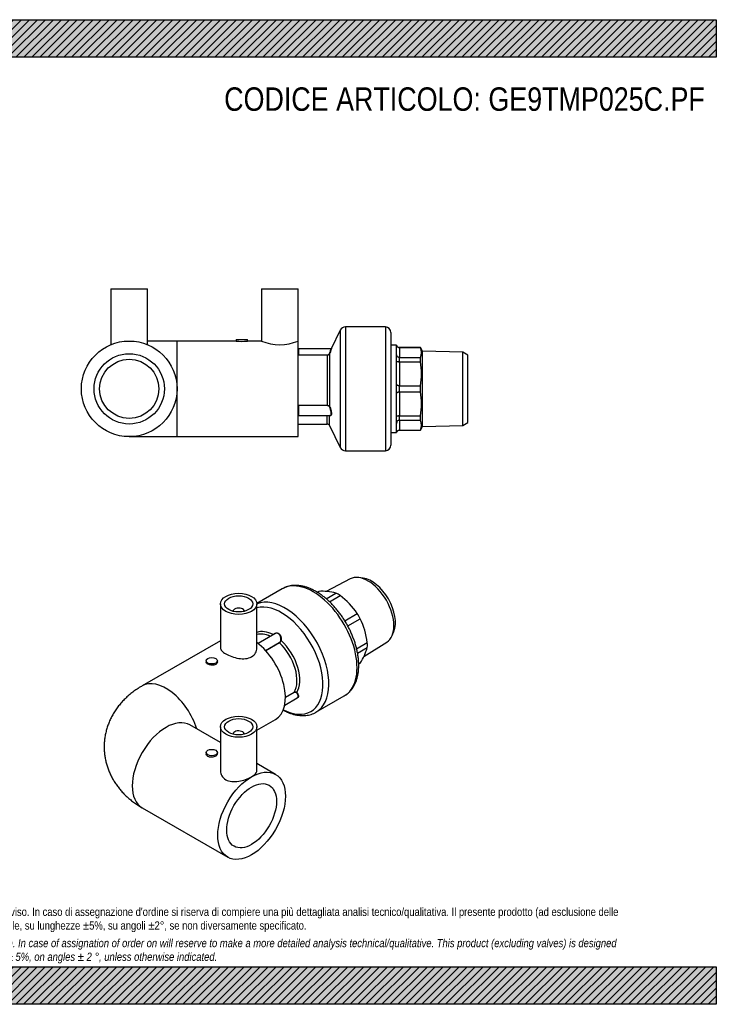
# Model space of a CAD drawing. Header units: millimetres. Extents: x 0 to 495, y 0 to 350.
# Tile 2 of 2: x 247 to 495, y 0 to 350. Entities that reach past the tile are written whole.
import ezdxf

# ---------------------------------------------------------------- set-up
doc = ezdxf.new("R2010")
doc.units = ezdxf.units.MM
doc.header["$LTSCALE"] = 1.666667
for name, color, linetype in [('Default', 7, 'Continuous'), ('GE9P025C.PF', 7, 'Continuous'), ('IOM025C', 7, 'Continuous'), ('PARTE_PE_025', 7, 'Continuous')]:
    doc.layers.add(name, color=color, linetype=linetype)

# ---------------------------------------------------------------- blocks, each defined once
blk = doc.blocks.new('SE1')
at = {"layer": 'GE9P025C.PF', "color": 7, "linetype": 'Continuous'}
for p, q in [((318.8, 142.34), (318.8, 126.72)), ((331.8, 126.72), (331.8, 142.34)), ((323.3, 139.72), (323.3, 139.69)), ((327.3, 139.69), (327.3, 139.72)), ((318.8, 129.23), (290.99, 113.17)), ((313.75, 122.13), (313.75, 121.67)), ((317.75, 121.67), (317.75, 122.13)), ((318.8, 93.05), (307.99, 99.29)), ((318.8, 98.66), (318.8, 83.03)), ((331.8, 97.47), (338.39, 101.28)), ((331.8, 83.03), (331.8, 98.66)), ((323.3, 96.04), (323.3, 96.01)), ((327.3, 96.01), (327.3, 96.04)), ((313.75, 89.47), (313.75, 89.01)), ((317.75, 89.01), (317.75, 89.47)), ((338.39, 81.74), (331.8, 85.55)), ((290.99, 69.85), (321.39, 52.29))]:
    blk.add_line(p, q, dxfattribs=at)
for centre, major_axis in [((325.3, 142.34), (6.5, 0)), ((325.3, 142.34), (5, 0)), ((315.75, 122.13), (2, 0)), ((325.3, 98.66), (-6.5, 0)), ((325.3, 98.66), (-5, 0)), ((315.75, 89.47), (-2, 0)), ((329.89, 67.02), (-8.5, -14.72)), ((329.89, 67.02), (6.25, 10.83))]:
    blk.add_ellipse(centre, major_axis=major_axis, ratio=0.57735, dxfattribs=at)
for centre, major_axis, start_param, end_param in [((325.3, 139.72), (2, 0), 0, 3.170323), ((325.3, 139.72), (2, 0), 6.254455, 6.283185), ((329.89, 116.01), (-8.5, 14.72), 3.141593, 5.338742), ((299.49, 98.45), (-8.5, 14.72), 4.354069, 6.283157), ((299.49, 84.57), (-8.5, -14.72), 3.141593, 6.283185), ((325.3, 96.04), (-2, 0), 3.112862, 6.283185), ((325.3, 96.04), (-2, 0), 0, 0.02873)]:
    blk.add_ellipse(centre, major_axis=major_axis, ratio=0.57735, start_param=start_param, end_param=end_param, dxfattribs=at)
for points, knots in [([(318.8, 126.72), (318.8, 126.72), (318.8, 126.72), (318.8, 126.37), (318.96, 126.01), (319.61, 125.3), (320.1, 124.93), (321.3, 124.23), (322.04, 123.89), (323.61, 123.33), (324.45, 123.1), (326.15, 122.82), (326.99, 122.78), (328.56, 122.96), (329.29, 123.18), (330.5, 123.88), (330.99, 124.36), (331.63, 125.47), (331.8, 126.09), (331.8, 126.72)], [0.3749659, 0.3749659, 0.3749659, 0.3749659, 0.375, 0.375, 0.4375, 0.4375, 0.5, 0.5, 0.5625, 0.5625, 0.625, 0.625, 0.6875, 0.6875, 0.75, 0.75, 0.8125, 0.8125, 0.8749508, 0.8749508, 0.8749508, 0.8749508]), ([(317.75, 121.67), (317.75, 121.34), (317.54, 121.02), (316.8, 120.6), (316.28, 120.49), (315.23, 120.54), (314.71, 120.69), (313.96, 121.12), (313.75, 121.4), (313.75, 121.67)], [0.3750536, 0.3750536, 0.3750536, 0.3750536, 0.5, 0.5, 0.625, 0.625, 0.75, 0.75, 0.875, 0.875, 0.875, 0.875]), ([(290.99, 113.17), (290.61, 112.95), (289.8, 112.47), (288.42, 111.55), (286.98, 110.45), (285.61, 109.27), (284.35, 108.04), (283.18, 106.74), (282.12, 105.39), (281.17, 104), (280.33, 102.57), (279.6, 101.1), (278.98, 99.61), (278.46, 98.1), (278.06, 96.56), (277.76, 95.02), (277.58, 93.47), (277.5, 91.92), (277.52, 90.38), (277.65, 88.85), (277.88, 87.33), (278.21, 85.84), (278.64, 84.37), (279.16, 82.94), (279.78, 81.53), (280.49, 80.17), (281.29, 78.84), (282.18, 77.55), (283.16, 76.31), (284.22, 75.12), (285.37, 73.98), (286.6, 72.88), (287.92, 71.84), (289.3, 70.87), (290.37, 70.2), (290.91, 69.89), (290.99, 69.85)], [0, 0, 0, 0, 0.022044, 0.056433, 0.090662, 0.124435, 0.157678, 0.190357, 0.222473, 0.254048, 0.285121, 0.315736, 0.34594, 0.375782, 0.405307, 0.434559, 0.463581, 0.492415, 0.521102, 0.54968, 0.57818, 0.606644, 0.635118, 0.663648, 0.692281, 0.72107, 0.750069, 0.779335, 0.808925, 0.838898, 0.869307, 0.900197, 0.931598, 0.96352, 0.995412, 1, 1, 1, 1]), ([(317.75, 89.01), (317.75, 89.01), (317.75, 89.01), (317.75, 88.74), (317.54, 88.46), (316.8, 88.03), (316.28, 87.88), (315.22, 87.83), (314.71, 87.93), (313.97, 88.36), (313.75, 88.69), (313.75, 89.01), (313.75, 89.01), (313.75, 89.01)], [0.1248706, 0.1248706, 0.1248706, 0.1248706, 0.125, 0.125, 0.25, 0.25, 0.375, 0.375, 0.5, 0.5, 0.625, 0.625, 0.6252709, 0.6252709, 0.6252709, 0.6252709]), ([(318.8, 83.03), (318.8, 83.03), (318.8, 83.03), (318.8, 82.4), (318.96, 81.78), (319.61, 80.67), (320.1, 80.19), (321.31, 79.49), (322.04, 79.27), (323.61, 79.1), (324.46, 79.14), (326.14, 79.42), (326.98, 79.65), (328.57, 80.21), (329.28, 80.54), (329.89, 80.9)], [0.6249058, 0.6249058, 0.6249058, 0.6249058, 0.625, 0.625, 0.6875, 0.6875, 0.75, 0.75, 0.8125, 0.8125, 0.875, 0.875, 0.9375, 0.9375, 1, 1, 1, 1]), ([(329.89, 80.9), (330.51, 81.25), (330.99, 81.61), (331.63, 82.33), (331.8, 82.69), (331.8, 83.03)], [0, 0, 0, 0, 0.0625, 0.0625, 0.1249352, 0.1249352, 0.1249352, 0.1249352])]:
    blk.add_open_spline(points, degree=3, knots=knots, dxfattribs=at)
at = {"layer": 'IOM025C', "color": 7, "linetype": 'Continuous'}
for p, q in [((364.87, 151.23), (356.44, 146.72)), ((369.51, 151.5), (367.97, 151.71)), ((353.23, 146.47), (353.78, 146.79)), ((356.37, 144.18), (359.85, 146.19)), ((357.55, 143.12), (361.36, 145.32)), ((362.99, 136.35), (367.43, 138.91)), ((364.06, 134.5), (368.49, 137.07)), ((379.86, 131.13), (380.45, 132.56)), ((367.2, 126.41), (371.01, 128.61)), ((367.53, 124.86), (371.01, 126.87)), ((369.76, 123.64), (377.89, 128.69)), ((367.94, 120.99), (368.5, 121.31))]:
    blk.add_line(p, q, dxfattribs=at)
for centre, radius, start, end in [((354.69, 124.89), 21.92, 76.3792, 92.3673), ((343.83, 122.63), 28.67, 34.6138, 52.3142), ((342.88, 124.85), 28.38, 7.6214, 25.5087), ((349.99, 133.02), 21.9, 327.6856, 343.6894)]:
    blk.add_arc(centre, radius, start, end, dxfattribs=at)
for centre, major_axis, start_param, end_param in [((371.26, 139.89), (-6.51, 11.27), 3.16011, 6.264668), ((372.53, 140.62), (-5.99, 10.37), 3.562127, 5.862651), ((360.61, 133.74), (7.38, -12.77), 3.069553, 3.141593), ((360.61, 133.74), (-7.37, 12.77), -0.857438, -0.712567), ((360.61, 133.74), (7.38, -12.77), 1.498756, 1.643628), ((360.61, 133.74), (7.37, -12.77), 0.713358, 0.85823), ((360.61, 133.74), (-7.38, 12.77), 3.141593, 3.214424)]:
    blk.add_ellipse(centre, major_axis=major_axis, ratio=0.57735, start_param=start_param, end_param=end_param, dxfattribs=at)
at = {"layer": 'PARTE_PE_025', "color": 7, "linetype": 'Continuous'}
for p, q in [((340.81, 147.71), (331.79, 142.5)), ((338.09, 131.73), (332.18, 128.31)), ((334.86, 125.78), (339.72, 128.58)), ((339.77, 128.47), (334.95, 125.68)), ((341.66, 106.36), (346.12, 108.94)), ((341.91, 109.15), (344.99, 110.93)), ((345.01, 110.82), (341.91, 109.03)), ((352.77, 103.81), (362.81, 109.61))]:
    blk.add_line(p, q, dxfattribs=at)
for centre, radius, start, end in [((339.12, 129.61), 1.19, 300.2498, 346.6707), ((339.07, 129.66), 1.38, 300.6789, 345.8235), ((345.36, 110.23), 0.79, 44.7315, 117.7587), ((345.34, 110.21), 0.687, 45.0228, 118.8331)]:
    blk.add_arc(centre, radius, start, end, dxfattribs=at)
for centre, major_axis, ratio, start_param, end_param in [((351.81, 128.66), (11, -19.05), 0.57735, 0, 3.141593), ((341.77, 122.86), (11, -19.05), 0.57735, 0, 3.052327), ((340.5, 122.13), (10.44, -18.08), 0.57735, 0, 2.986742), ((337.81, 120.58), (6.53, -11.31), 0.57735, 2.386849, 3.065412), ((337.18, 120.21), (6.25, -10.83), 0.57735, 2.436002, 3.010501), ((339.79, 128.54), (-0.05, 0.0866), 0.57735, 0.695427, 2.058381), ((337.18, 120.21), (-6.25, 10.83), 0.57735, 3.440197, 5.199974), ((340.35, 129.31), (0.0984, -0.0181), 0.202828, 1.016245, 2.395659), ((337.81, 120.58), (-6.53, 11.31), 0.57735, 3.426757, 5.213414), ((345.05, 110.85), (-0.05, 0.0866), 0.57735, 0.298605, 1.661559), ((345.88, 110.71), (0.0708, 0.0706), 0.354268, 0.724327, 2.103741), ((340.5, 122.13), (10.44, -18.08), 0.57735, 5.543826, 6.283185), ((341.77, 122.86), (11, -19.05), 0.57735, 6.280816, 6.283185)]:
    blk.add_ellipse(centre, major_axis=major_axis, ratio=ratio, start_param=start_param, end_param=end_param, dxfattribs=at)
for points, knots in [([(362.78, 109.6), (362.97, 109.71), (363.39, 109.95), (364.07, 110.47), (364.77, 111.12), (365.41, 111.86), (365.98, 112.67), (366.49, 113.57), (366.93, 114.53), (367.29, 115.57), (367.58, 116.67), (367.79, 117.83), (367.92, 119.05), (367.97, 120.31), (367.94, 121.61), (367.83, 122.94), (367.65, 124.3), (367.39, 125.67), (367.06, 127.06), (366.65, 128.45), (366.18, 129.85), (365.63, 131.23), (365.03, 132.61), (364.36, 133.96), (363.64, 135.29), (362.86, 136.59), (362.03, 137.86), (361.15, 139.08), (360.23, 140.25), (359.27, 141.37), (358.27, 142.43), (357.25, 143.43), (356.19, 144.36), (355.11, 145.22), (354.01, 145.99), (352.9, 146.69), (351.78, 147.3), (350.65, 147.82), (349.52, 148.24), (348.39, 148.57), (347.28, 148.79), (346.19, 148.91), (345.13, 148.93), (344.1, 148.84), (343.12, 148.66), (342.18, 148.37), (341.39, 148.04), (340.98, 147.8), (340.8, 147.69)], [0, 0, 0, 0, 0.013074, 0.03382, 0.054589, 0.075474, 0.096556, 0.117889, 0.139499, 0.161377, 0.183492, 0.205793, 0.228224, 0.250735, 0.273283, 0.295833, 0.318366, 0.340871, 0.363346, 0.38579, 0.408207, 0.4306, 0.452974, 0.475335, 0.497688, 0.520041, 0.542397, 0.564762, 0.587142, 0.609544, 0.631972, 0.654434, 0.676933, 0.699474, 0.722058, 0.744684, 0.767343, 0.790022, 0.812684, 0.835288, 0.857779, 0.880093, 0.902171, 0.923964, 0.945455, 0.966659, 0.987629, 1, 1, 1, 1]), ([(337.77, 131.56), (337.85, 131.64), (337.94, 131.71), (338.11, 131.82), (338.19, 131.86), (338.36, 131.94), (338.45, 131.96), (338.63, 132), (338.72, 132.01), (338.9, 132), (338.99, 131.99), (339.17, 131.95), (339.26, 131.92), (339.43, 131.84), (339.52, 131.79), (339.68, 131.67), (339.76, 131.6), (339.9, 131.45), (339.97, 131.37), (340.09, 131.19), (340.15, 131.09), (340.24, 130.89), (340.29, 130.78), (340.39, 130.46), (340.43, 130.23), (340.46, 129.77), (340.45, 129.54), (340.4, 129.32)], [0.0535376, 0.0535376, 0.0535376, 0.0535376, 0.125, 0.125, 0.1875, 0.1875, 0.25, 0.25, 0.3125, 0.3125, 0.375, 0.375, 0.4375, 0.4375, 0.5, 0.5, 0.5625, 0.5625, 0.625, 0.625, 0.6875, 0.6875, 0.75, 0.75, 0.875, 0.875, 1, 1, 1, 1]), ([(340.28, 129.34), (340.32, 129.55), (340.34, 129.77), (340.32, 130.21), (340.28, 130.43), (340.18, 130.74), (340.14, 130.85), (340.05, 131.04), (340, 131.13), (339.88, 131.3), (339.82, 131.38), (339.68, 131.53), (339.61, 131.59), (339.45, 131.71), (339.37, 131.76), (339.2, 131.83), (339.12, 131.86), (338.95, 131.9), (338.86, 131.91), (338.68, 131.91), (338.59, 131.91), (338.42, 131.87), (338.34, 131.84), (338.2, 131.78), (338.15, 131.76), (338.09, 131.73)], [0, 0, 0, 0, 0.125, 0.125, 0.25, 0.25, 0.3125, 0.3125, 0.375, 0.375, 0.4375, 0.4375, 0.5, 0.5, 0.5625, 0.5625, 0.625, 0.625, 0.6875, 0.6875, 0.75, 0.75, 0.8125, 0.8125, 0.8545762, 0.8545762, 0.8545762, 0.8545762]), ([(346.13, 108.94), (346.17, 108.97), (346.21, 109), (346.3, 109.08), (346.34, 109.13), (346.4, 109.24), (346.42, 109.3), (346.45, 109.43), (346.46, 109.5), (346.45, 109.64), (346.44, 109.71), (346.4, 109.86), (346.37, 109.94), (346.3, 110.09), (346.25, 110.17), (346.1, 110.4), (345.97, 110.55), (345.82, 110.7)], [0.4506624, 0.4506624, 0.4506624, 0.4506624, 0.5, 0.5, 0.5625, 0.5625, 0.625, 0.625, 0.6875, 0.6875, 0.75, 0.75, 0.8125, 0.8125, 0.875, 0.875, 1, 1, 1, 1]), ([(345.92, 110.78), (346.07, 110.63), (346.2, 110.47), (346.36, 110.22), (346.4, 110.14), (346.48, 109.98), (346.51, 109.89), (346.55, 109.73), (346.56, 109.66), (346.56, 109.51), (346.56, 109.44), (346.53, 109.3), (346.5, 109.24), (346.44, 109.12), (346.4, 109.07), (346.3, 108.98), (346.24, 108.94), (346.12, 108.88), (346.06, 108.86), (345.99, 108.84)], [0, 0, 0, 0, 0.125, 0.125, 0.1875, 0.1875, 0.25, 0.25, 0.3125, 0.3125, 0.375, 0.375, 0.4375, 0.4375, 0.5, 0.5, 0.5625, 0.5625, 0.6168012, 0.6168012, 0.6168012, 0.6168012]), ([(341.1, 104.62), (341.4, 104.45), (342.07, 104.1), (343.13, 103.63), (344.25, 103.22), (345.38, 102.91), (346.48, 102.71), (347.57, 102.6), (348.63, 102.6), (349.65, 102.71), (350.63, 102.91), (351.55, 103.21), (352.27, 103.52), (352.62, 103.74), (352.74, 103.8)], [0.6042633, 0.6042633, 0.6042633, 0.6042633, 0.633439, 0.6699457, 0.7064165, 0.7427803, 0.778946, 0.8148115, 0.8502802, 0.8852835, 0.9197999, 0.9538653, 0.9875701, 1, 1, 1, 1])]:
    blk.add_open_spline(points, degree=3, knots=knots, dxfattribs=at)
blk = doc.blocks.new('SE3')
at = {"layer": 'GE9P025C.PF', "color": 7, "linetype": 'Continuous'}
for p, q in [((279.91, 254.28), (292.91, 254.28)), ((279.91, 254.28), (279.91, 234.49)), ((292.91, 234.49), (292.91, 254.28)), ((333.41, 254.28), (346.41, 254.28)), ((333.41, 254.28), (333.41, 235.77)), ((346.41, 235.78), (346.41, 254.28)), ((303.41, 235.78), (292.91, 235.78)), ((303.41, 201.78), (303.41, 235.78)), ((324.41, 235.78), (303.41, 235.78)), ((324.41, 236.28), (328.41, 236.28)), ((324.41, 236.28), (324.41, 235.78)), ((328.41, 235.77), (328.41, 236.28)), ((333.42, 235.78), (328.41, 235.78)), ((346.41, 201.78), (346.41, 235.78)), ((286.41, 201.78), (303.41, 201.78)), ((303.41, 201.78), (346.41, 201.78))]:
    blk.add_line(p, q, dxfattribs=at)
for radius in [17, 12.5, 10.5]:
    blk.add_circle((286.41, 218.78), radius, dxfattribs=at)
for centre, radius, start, end in [((326.41, 252.65), 16.99, 263.2415, 276.7585), ((339.91, 251.5), 17.02, 247.5474, 292.4526)]:
    blk.add_arc(centre, radius, start, end, dxfattribs=at)
at = {"layer": 'IOM025C', "color": 7, "linetype": 'Continuous'}
for p, q in [((381.41, 234.28), (379.41, 234.28)), ((381.41, 234.28), (381.41, 234.13)), ((381.41, 231.14), (381.41, 234.13)), ((381.41, 228.13), (381.41, 231.14)), ((382.38, 233.49), (382.38, 233.53)), ((389.85, 233.53), (382.38, 233.53)), ((382.41, 233.49), (382.41, 229.94)), ((382.41, 233.49), (389.85, 233.49)), ((389.85, 233.53), (389.85, 233.49)), ((390.63, 232.17), (389.85, 233.53)), ((390.63, 205.38), (390.63, 232.17)), ((404.91, 231.79), (390.63, 232.17)), ((404.91, 205.76), (404.91, 231.79)), ((406.71, 230.75), (404.91, 231.79)), ((381.41, 220.91), (381.41, 228.13)), ((382.38, 229.94), (382.38, 228.43)), ((382.41, 229.94), (389.85, 229.94)), ((382.41, 228.43), (382.41, 219.85)), ((382.41, 228.43), (389.85, 228.43)), ((389.85, 228.43), (389.85, 229.94)), ((406.71, 206.8), (406.71, 230.75)), ((381.41, 216.65), (381.41, 220.91)), ((382.38, 219.85), (382.38, 217.71)), ((382.41, 219.85), (389.85, 219.85)), ((382.41, 217.71), (382.41, 209.13)), ((382.41, 217.71), (389.85, 217.71)), ((389.85, 217.71), (389.85, 219.85)), ((381.41, 209.43), (381.41, 216.65)), ((381.41, 206.42), (381.41, 209.43)), ((382.38, 209.13), (382.38, 207.62)), ((382.41, 209.13), (389.85, 209.13)), ((382.41, 207.62), (389.85, 207.62)), ((382.41, 207.62), (382.41, 204.06)), ((389.85, 207.62), (389.85, 209.13)), ((404.91, 205.76), (406.71, 206.8)), ((379.41, 203.28), (381.41, 203.28)), ((381.41, 203.42), (381.41, 206.42)), ((381.41, 203.28), (381.41, 203.42)), ((382.38, 204.06), (382.38, 204.03)), ((382.38, 204.03), (389.85, 204.03)), ((382.41, 204.06), (389.85, 204.06)), ((389.85, 204.03), (390.63, 205.38)), ((389.85, 204.03), (389.85, 204.06)), ((390.63, 205.38), (404.91, 205.76))]:
    blk.add_line(p, q, dxfattribs=at)
for centre, radius, start, end in [((382.38, 234.53), 1, 194.4775, 270), ((382.41, 229.12), 4.37, 90, 90.4165), ((386.4, 231.71), 3.88, 332.7419, 27.2581), ((382.41, 230.42), 0.483, 266.2247, 269.997), ((382.41, 228.01), 0.417, 90.0038, 94.3661), ((368.76, 224.14), 21.52, 348.5013, 11.4987), ((382.41, 220.17), 0.317, 264.2462, 269.9924), ((382.41, 217.4), 0.317, 90.0076, 95.7541), ((368.75, 213.42), 21.53, 348.505, 11.495), ((382.41, 209.55), 0.417, 265.6309, 269.9962), ((382.41, 207.14), 0.482, 90.003, 93.7788), ((386.39, 205.84), 3.89, 332.7917, 27.2083), ((382.38, 203.03), 1, 90, 165.5225), ((382.41, 208.39), 4.32, 269.579, 270)]:
    blk.add_arc(centre, radius, start, end, dxfattribs=at)
for points, knots in [([(381.41, 234.13), (381.41, 234.14), (381.41, 234.15), (381.42, 234.15), (381.42, 234.15), (381.44, 234.11), (381.45, 234.08), (381.5, 233.98), (381.54, 233.92), (381.62, 233.81), (381.68, 233.76), (381.79, 233.67), (381.86, 233.62), (382.06, 233.52), (382.22, 233.49), (382.38, 233.49)], [0, 0, 0, 0, 0.125, 0.125, 0.25, 0.25, 0.375, 0.375, 0.5, 0.5, 0.625, 0.625, 0.75, 0.75, 1, 1, 1, 1]), ([(382.38, 229.94), (382.3, 229.94), (382.22, 229.96), (382.07, 230), (382, 230.03), (381.79, 230.14), (381.67, 230.24), (381.54, 230.44), (381.5, 230.51), (381.45, 230.66), (381.44, 230.74), (381.42, 230.88), (381.42, 230.93), (381.41, 231.04), (381.41, 231.09), (381.41, 231.14)], [0, 0, 0, 0, 0.125, 0.125, 0.25, 0.25, 0.5, 0.5, 0.625, 0.625, 0.75, 0.75, 0.875, 0.875, 1, 1, 1, 1]), ([(381.41, 228.13), (381.41, 228.19), (381.41, 228.25), (381.42, 228.37), (381.42, 228.42), (381.44, 228.51), (381.45, 228.53), (381.5, 228.55), (381.54, 228.54), (381.62, 228.52), (381.68, 228.5), (381.79, 228.47), (381.86, 228.46), (382.06, 228.42), (382.22, 228.41), (382.38, 228.43)], [0, 0, 0, 0, 0.125, 0.125, 0.25, 0.25, 0.375, 0.375, 0.5, 0.5, 0.625, 0.625, 0.75, 0.75, 1, 1, 1, 1]), ([(382.38, 219.85), (382.3, 219.86), (382.22, 219.87), (382.07, 219.89), (382, 219.91), (381.79, 219.97), (381.67, 220.01), (381.54, 220.13), (381.5, 220.17), (381.45, 220.29), (381.44, 220.36), (381.42, 220.52), (381.42, 220.6), (381.41, 220.76), (381.41, 220.83), (381.41, 220.91)], [0, 0, 0, 0, 0.125, 0.125, 0.25, 0.25, 0.5, 0.5, 0.625, 0.625, 0.75, 0.75, 0.875, 0.875, 1, 1, 1, 1]), ([(381.41, 216.65), (381.41, 216.73), (381.41, 216.81), (381.42, 216.97), (381.42, 217.05), (381.44, 217.2), (381.45, 217.27), (381.5, 217.39), (381.54, 217.44), (381.62, 217.51), (381.68, 217.54), (381.79, 217.59), (381.86, 217.62), (382.06, 217.67), (382.22, 217.7), (382.38, 217.71)], [0, 0, 0, 0, 0.125, 0.125, 0.25, 0.25, 0.375, 0.375, 0.5, 0.5, 0.625, 0.625, 0.75, 0.75, 1, 1, 1, 1]), ([(382.38, 209.13), (382.3, 209.14), (382.22, 209.14), (382.07, 209.13), (382, 209.13), (381.79, 209.09), (381.67, 209.06), (381.54, 209.02), (381.5, 209.01), (381.45, 209.03), (381.44, 209.05), (381.42, 209.14), (381.42, 209.19), (381.41, 209.31), (381.41, 209.37), (381.41, 209.43)], [0, 0, 0, 0, 0.125, 0.125, 0.25, 0.25, 0.5, 0.5, 0.625, 0.625, 0.75, 0.75, 0.875, 0.875, 1, 1, 1, 1]), ([(382.38, 207.62), (382.3, 207.62), (382.22, 207.6), (382.07, 207.56), (382, 207.53), (381.79, 207.42), (381.67, 207.31), (381.54, 207.12), (381.5, 207.05), (381.45, 206.89), (381.44, 206.82), (381.42, 206.68), (381.42, 206.62), (381.41, 206.51), (381.41, 206.46), (381.41, 206.42)], [0, 0, 0, 0, 0.125, 0.125, 0.25, 0.25, 0.5, 0.5, 0.625, 0.625, 0.75, 0.75, 0.875, 0.875, 1, 1, 1, 1]), ([(381.41, 203.42), (381.41, 203.41), (381.41, 203.4), (381.42, 203.4), (381.42, 203.4), (381.44, 203.44), (381.45, 203.47), (381.5, 203.57), (381.54, 203.63), (381.62, 203.74), (381.68, 203.79), (381.79, 203.88), (381.86, 203.93), (382.06, 204.03), (382.22, 204.07), (382.38, 204.06)], [0, 0, 0, 0, 0.125, 0.125, 0.25, 0.25, 0.375, 0.375, 0.5, 0.5, 0.625, 0.625, 0.75, 0.75, 1, 1, 1, 1])]:
    blk.add_open_spline(points, degree=3, knots=knots, dxfattribs=at)
at = {"layer": 'PARTE_PE_025', "color": 7, "linetype": 'Continuous'}
for p, q in [((361.41, 239.65), (358.18, 233.01)), ((361.41, 239.65), (361.41, 197.9)), ((363.21, 240.78), (363.21, 196.78)), ((377.41, 240.78), (363.21, 240.78)), ((377.41, 240.78), (377.41, 196.78)), ((379.41, 238.78), (379.41, 198.78)), ((346.51, 233.01), (346.51, 230.83)), ((358.16, 233.01), (346.51, 233.01)), ((357.61, 231.31), (357.61, 212.51)), ((346.51, 230.83), (356.71, 230.83)), ((346.51, 230.83), (346.51, 230.73)), ((356.71, 230.73), (346.51, 230.73)), ((356.71, 230.83), (356.71, 230.73)), ((356.71, 230.73), (356.71, 212.93)), ((346.51, 212.93), (346.51, 212.8)), ((346.51, 212.93), (356.71, 212.93)), ((356.71, 212.8), (346.51, 212.8)), ((346.51, 212.8), (346.51, 209.27)), ((356.71, 212.93), (356.71, 212.8)), ((346.51, 209.27), (357.82, 209.27)), ((356.71, 206.28), (356.71, 209.27)), ((357.61, 205.71), (357.61, 209.27)), ((346.41, 206.28), (356.71, 206.28)), ((357.61, 205.71), (361.41, 197.9)), ((363.21, 196.78), (377.41, 196.78))]:
    blk.add_line(p, q, dxfattribs=at)
for centre, radius, start, end in [((363.21, 238.78), 2, 90, 154.0569), ((377.41, 238.78), 2, 0, 90), ((346.51, 232.91), 0.1, 90, 180), ((356.72, 231.71), 0.883, 269.384, 334.9589), ((356.71, 231.71), 0.98, 269.95, 336.4238), ((358.17, 233.07), 0.0576, 257.2943, 306.0046), ((346.51, 212.7), 0.101, 90.8179, 180.9491), ((346.51, 209.37), 0.1, 180, 270), ((356.71, 205.28), 1, 25.9431, 90), ((363.21, 198.78), 2, 205.9431, 270), ((377.41, 198.78), 2, 270, 0)]:
    blk.add_arc(centre, radius, start, end, dxfattribs=at)
for centre, major_axis, ratio, start_param, end_param in [((357.52, 231.36), (0.0914, -0.0406), 0.150851, 4.779293, 6.158706), ((357.52, 212.49), (0.088, 0.0474), 0.532755, 4.432963, 5.812377)]:
    blk.add_ellipse(centre, major_axis=major_axis, ratio=ratio, start_param=start_param, end_param=end_param, dxfattribs=at)
for points, knots in [([(357.52, 231.34), (357.71, 231.74), (357.87, 232.12), (358.1, 232.72), (358.17, 232.93), (358.17, 233), (358.17, 233.01), (358.16, 233.01)], [0, 0, 0, 0, 0.25, 0.25, 0.5, 0.5, 0.5500318, 0.5500318, 0.5500318, 0.5500318]), ([(358.26, 233.05), (358.26, 233.05), (358.26, 233.05), (358.26, 232.99), (358.19, 232.77), (357.96, 232.14), (357.8, 231.73), (357.61, 231.31)], [0.4990474, 0.4990474, 0.4990474, 0.4990474, 0.5, 0.5, 0.75, 0.75, 1, 1, 1, 1]), ([(346.51, 230.83), (346.5, 230.83), (346.49, 230.83), (346.48, 230.83), (346.47, 230.83), (346.46, 230.84), (346.45, 230.84), (346.44, 230.84), (346.43, 230.85), (346.43, 230.85), (346.42, 230.86), (346.42, 230.86), (346.42, 230.87), (346.41, 230.87), (346.41, 230.88), (346.41, 230.88)], [0, 0, 0, 0, 0.203348, 0.203348, 0.203348, 0.40889, 0.40889, 0.40889, 0.620097, 0.620097, 0.620097, 0.839565, 0.839565, 0.839565, 1, 1, 1, 1]), ([(356.71, 212.93), (356.9, 212.93), (357.09, 212.89), (357.41, 212.75), (357.53, 212.65), (357.61, 212.51)], [0, 0, 0, 0, 0.5, 0.5, 1, 1, 1, 1]), ([(357.52, 212.43), (357.45, 212.56), (357.34, 212.65), (357.05, 212.77), (356.88, 212.8), (356.71, 212.8)], [0, 0, 0, 0, 0.5, 0.5, 1, 1, 1, 1]), ([(357.82, 209.27), (357.88, 209.27), (357.94, 209.29), (358.1, 209.44), (358.17, 209.7), (358.17, 210.4), (358.1, 210.84), (357.87, 211.69), (357.71, 212.1), (357.52, 212.43)], [0.1461504, 0.1461504, 0.1461504, 0.1461504, 0.25, 0.25, 0.5, 0.5, 0.75, 0.75, 1, 1, 1, 1]), ([(357.61, 212.51), (357.8, 212.16), (357.96, 211.73), (358.19, 210.84), (358.26, 210.38), (358.26, 209.89), (358.25, 209.78), (358.24, 209.68)], [0, 0, 0, 0, 0.25, 0.25, 0.5, 0.5, 0.5850275, 0.5850275, 0.5850275, 0.5850275]), ([(358.24, 209.68), (358.21, 209.49), (358.15, 209.34), (357.98, 209.18), (357.86, 209.18), (357.71, 209.26)], [0.5850275, 0.5850275, 0.5850275, 0.5850275, 0.75, 0.75, 0.9530226, 0.9530226, 0.9530226, 0.9530226])]:
    blk.add_open_spline(points, degree=3, knots=knots, dxfattribs=at)
for points in [[(358.21, 233.02), (358.23, 233.04), (358.24, 233.06), (358.25, 233.06)], [(358.25, 233.06), (358.26, 233.07), (358.26, 233.06), (358.26, 233.05)], [(346.41, 230.73), (346.44, 230.73), (346.48, 230.73), (346.51, 230.73)], [(346.51, 212.93), (346.48, 212.93), (346.44, 212.92), (346.41, 212.9)]]:
    blk.add_open_spline(points, degree=3, dxfattribs=at)

msp = doc.modelspace()

# ---------------------------------------------------------------- hatches: boundary and pattern name
at = {"layer": 'Default', "linetype": 'Continuous'}
h = msp.add_hatch(dxfattribs=at)
h.set_pattern_fill('LINE', scale=0.62992, angle=45, style=0)
h.paths.add_polyline_path([(495, 336.67), (495, 350), (0, 350), (0, 336.67)])
for points in [[(495, 336.67), (495, 350), (0, 350), (0, 336.67)], [(495, 0), (495, 13.33), (0, 13.33), (0, 0)]]:
    msp.add_hatch(color=7, dxfattribs=at).paths.add_polyline_path(points)
h = msp.add_hatch(dxfattribs=at)
h.set_pattern_fill('LINE', scale=0.62992, angle=45, style=0)
h.paths.add_polyline_path([(495, 0), (495, 13.33), (0, 13.33), (0, 0)])

# ---------------------------------------------------------------- linework, layer by layer
at = {"layer": 'Default', "color": 7, "linetype": 'Continuous'}
for p, q in [((0, 350), (495, 350)), ((495, 350), (495, 336.67)), ((495, 336.67), (0, 336.67)), ((0, 13.33), (495, 13.33)), ((495, 13.33), (495, 0)), ((495, 0), (0, 0))]:
    msp.add_line(p, q, dxfattribs=at)

# ---------------------------------------------------------------- block references
at = {"layer": 'Default'}
for name in ['SE3', 'SE1']:
    msp.add_blockref(name, (0, 0), dxfattribs=at)

# ---------------------------------------------------------------- texts
at = {"layer": 'Default', "attachment_point": 1}
for s, insert, char_height, width in [('{\\fArial Narrow|b0||i0||c0|p34;\\C7;\\H8.333333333;\\W1.;CODICE ARTICOLO: GE9TMP025C.PF}', (320.15, 325.94), 8.3333, 174.8361), ("{\\fArial Narrow|b0||i0||c0|p34;\\C7;\\H2.916666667;\\W1.;PLASTITALIA si riserva il diritto di revisionare la presente specifica, mantenendo la conformità alle prescrizioni del prodotto, senza alcun preavviso. In caso di assegnazione d'ordine si riserva di compiere una più dettagliata analisi tecnico/qualitativa. Il presente prodotto (ad esclusione delle \\P}{\\fArial Narrow|b0||i0||c0|p34;\\C7;\\H2.916666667;\\W1.;valvole) è progettato per applicazioni non previste dalla direttiva 2014/68/EU. Tolleranza su diametri e spessori come da normative se applicabile, su lunghezze ±5%, su angoli ±2°, se non diversamente specificato.\\P}{\\fArial Narrow|b0||i0||c0|p34;\\C7;\\H0.8333333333;\\W1.;   \\P}{\\fArial Narrow|b0||i1||c0|p34;\\C7;\\H2.916666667;\\W1.;PLASTITALIA on reserves the right to revise this specification, maintaining the conformity to the requirements of the product, without any notice. In case of assignation of order on will reserve to make a more detailed analysis technical/qualitative. This product (excluding valves) is designed \\P}{\\fArial Narrow|b0||i1||c0|p34;\\C7;\\H2.916666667;\\W1.;for applications not covered by Directive 2014/68 / EU. The tolerance on diameters and thicknesses as the standards if applicable, on lengths ± 5%, on angles ± 2 °, unless otherwise indicated.\\P}", (33.33, 34.34), 2.91667, 428.3333)]:
    msp.add_mtext(s, dxfattribs=dict(at, insert=insert, char_height=char_height, width=width))

doc.saveas('drawing.dxf')
